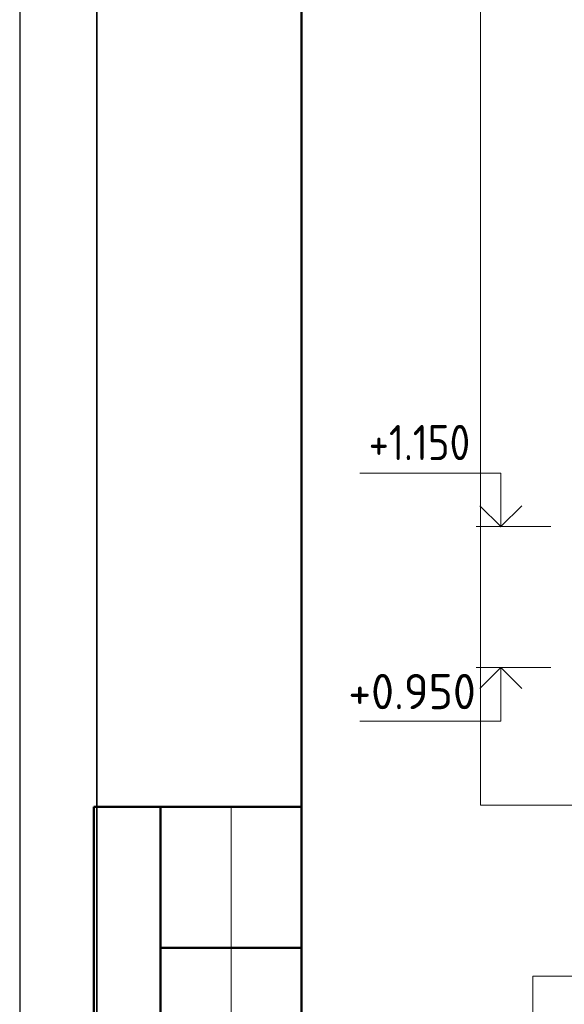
# Model space of a CAD drawing. Header units: millimetres. Extents: x 0 to 21000, y -5 to 14850.
# Tile 2 of 24: x 0 to 1932, y 7050 to 10541. Entities that reach past the tile are written whole.
import ezdxf

# ---------------------------------------------------------------- set-up
doc = ezdxf.new("R2010")
doc.units = ezdxf.units.MM
doc.layers.add('Standard', color=7, linetype='Continuous', lineweight=25)
doc.styles.add('ISOCPEUR', font='txt')

msp = doc.modelspace()

# ---------------------------------------------------------------- linework, layer by layer
at = {"layer": 'Standard', "color": 7, "linetype": 'Continuous', "lineweight": 25, "transparency": 33554687}
msp.add_line((1000, 14600), (1000, 529.1), dxfattribs=at)
at = {"layer": 'Standard', "color": 7, "linetype": 'Continuous', "lineweight": 13, "transparency": 33554687}
for p, q in [((1884.2, 8743.5), (1619.2, 8743.5)), ((1884.2, 8243.5), (1619.2, 8243.5)), ((750, 7750), (750, 4500))]:
    msp.add_line(p, q, dxfattribs=at)
at = {"layer": 'Standard', "color": 7, "linetype": 'Continuous', "lineweight": 50, "transparency": 33554687}
for p, q in [((3.1, 7750), (0, 7750)), ((1000, 7750), (263.4, 7750)), ((263.4, 7750), (263.4, 4500)), ((263.4, 7750), (263.4, 4500)), ((500, 7750), (500, 4500)), ((1000, 7250), (500, 7250))]:
    msp.add_line(p, q, dxfattribs=at)
at = {"layer": 'Standard', "color": 7, "linetype": 'Continuous', "lineweight": 25, "transparency": 33554687}
msp.add_lwpolyline([(0, 0), (21000, 0), (21000, 14850), (0, 14850), (0, 0)], close=True, dxfattribs=at)
at = {"layer": 'Standard', "color": 7, "linetype": 'Continuous', "lineweight": 35, "transparency": 33554687}
for points in [[(20350, 14800), (274.2, 14800), (274.2, 5887.7), (20350, 5887.7), (20350, 14800)], [(1780.6, 8817.7), (1706.3, 8743.5), (1632.1, 8817.7)], [(1780.6, 8169.2), (1706.3, 8243.5), (1632.1, 8169.2)]]:
    msp.add_lwpolyline(points, dxfattribs=at)
at = {"layer": 'Standard', "color": 7, "linetype": 'Continuous', "lineweight": 50, "transparency": 33554687}
msp.add_lwpolyline([(1000, 14600), (20750, 14600), (20750, 250), (1000, 250), (1000, 14600)], close=True, dxfattribs=at)
at = {"layer": 'Standard', "color": 254, "linetype": 'Continuous', "lineweight": 13, "true_color": 0xc4c4ff, "transparency": 33554687}
msp.add_lwpolyline([(1634.2, 7756), (19583.4, 7756), (19583.4, 13847.8), (1634.2, 13847.8), (1634.2, 7756)], dxfattribs=at)
at = {"layer": 'Standard', "color": 7, "linetype": 'Continuous', "lineweight": 13, "transparency": 33554687}
for points in [[(1706.3, 8743.5), (1706.3, 8933.5), (1206.3, 8933.5)], [(1706.3, 8243.5), (1706.3, 8053.5), (1206.3, 8053.5)], [(11500, 7150), (1820.4, 7150), (1820.4, -5)]]:
    msp.add_lwpolyline(points, dxfattribs=at)

# ---------------------------------------------------------------- texts
at = {"layer": 'Standard', "color": 7, "linetype": 'Continuous', "lineweight": 25, "transparency": 33554687, "char_height": 125, "attachment_point": 7, "style": 'ISOCPEUR'}
for s, insert, width in [('\\W0.85;+1.150', (1237.6, 8979.3), 477.84), ('\\W0.95;+0.950', (1165.6, 8096.2), 533.932)]:
    msp.add_mtext(s, dxfattribs=dict(at, insert=insert, width=width))

doc.saveas('drawing.dxf')
